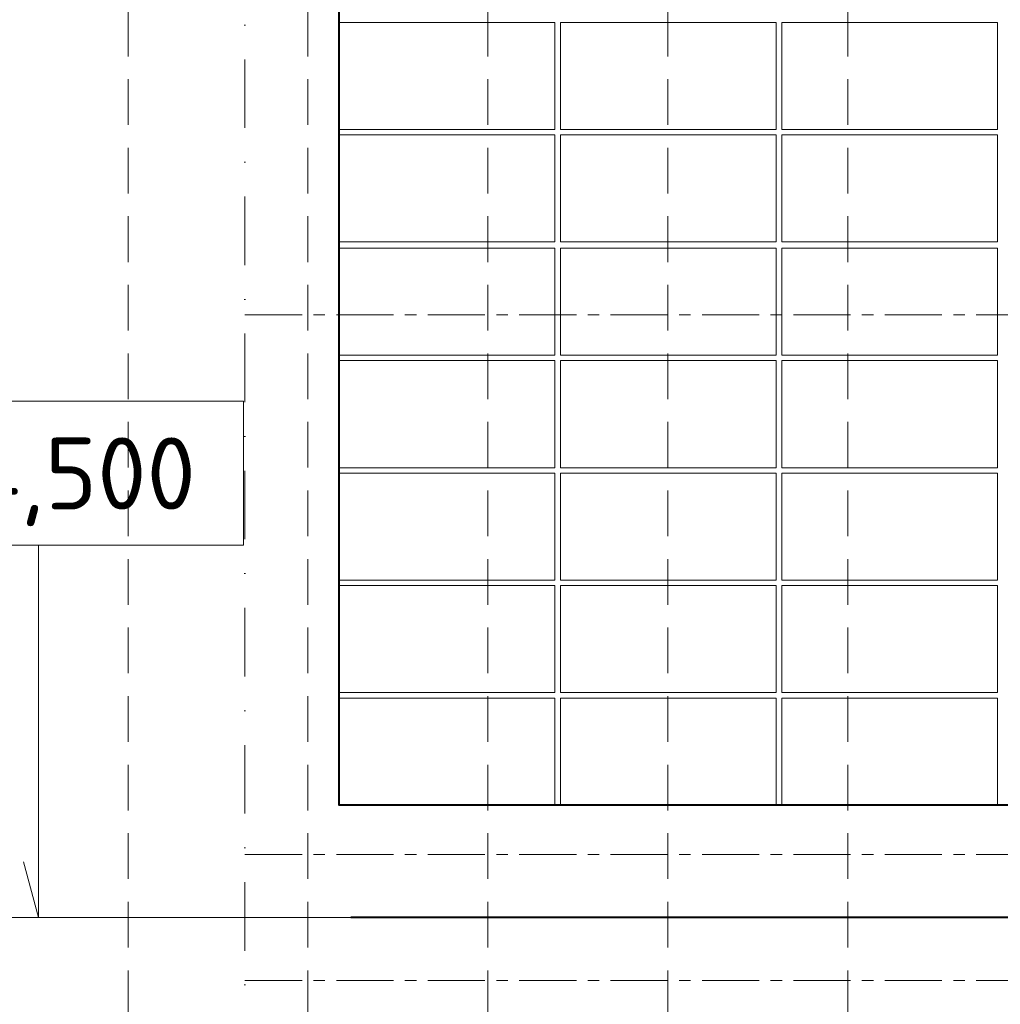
# Model space of a CAD drawing. Header units: millimetres. Extents: x 5450 to 1919026, y -34905 to 130825.
# Tile 81 of 154: x 132535 to 137985, y 41388 to 46860. Entities that reach past the tile are written whole.
import ezdxf
from ezdxf.enums import TextEntityAlignment as Align

# ---------------------------------------------------------------- set-up
doc = ezdxf.new("R2010")
doc.units = ezdxf.units.MM
for name, pattern in [('CENTERX2', [101.6, 63.5, -12.7, 12.7, -12.7]), ('DASHDOT', [25.4, 12.7, -6.35, 0, -6.35]), ('ČÁRKOVANÁ', [19.05, 12.7, -6.35])]:
    doc.linetypes.add(name, pattern=pattern)
for name, color, linetype, lineweight in [('____OK_NWT', 4, 'Continuous', 9), ('___FVE_návrh var.2', 6, 'Continuous', 5), ('A99_N_kce-pohl', 1, 'Continuous', 9), ('A99_N_koty-vysk', 160, 'Continuous', 5), ('A99_S_osy', 1, 'CENTERX2', 5)]:
    doc.layers.add(name, color=color, linetype=linetype, lineweight=lineweight)
doc.styles.add('A99_kota', font='isocpeur.ttf', dxfattribs={"height": 2})

# ---------------------------------------------------------------- blocks, each defined once
blk = doc.blocks.new('*U20')
at = {"color": 0, "linetype": 'ByBlock'}
for p, q in [((5.7, -4), (5.7, -14.35)), ((5.7, -14.35), (5.286, -12.805))]:
    blk.add_line(p, q, dxfattribs=at)
blk.add_lwpolyline([(0, -4), (11.4, -4), (11.4, 0), (0, 0)], close=True, dxfattribs=at)
at = {"color": 0, "linetype": 'ByBlock', "style": 'A99_kota'}
for tag, p in [('VYSKA', (5.7, -2.241)), ('VYSKA_POPIS1', (5.7, -6.041)), ('VYSKA_POPIS2', (5.9, -9.541)), ('VYSKA_POPIS3', (5.9, -13.041))]:
    blk.add_attdef(tag, text='', height=2, dxfattribs=at).set_placement(p, align=Align.MIDDLE)

msp = doc.modelspace()

# ---------------------------------------------------------------- linework, layer by layer
at = {"layer": '____OK_NWT', "color": 7, "linetype": 'Continuous', "lineweight": 40, "ltscale": 0.5}
msp.add_lwpolyline([(134309.9, 54349.7), (145349.9, 54349.7), (145349.9, 42494.7), (134309.9, 42494.7), (134309.9, 54349.7)], dxfattribs=at)
at = {"layer": '____OK_NWT', "color": 31, "linetype": 'Continuous', "lineweight": 40, "ltscale": 0.5, "true_color": 0xfecc66}
msp.add_lwpolyline([(145434.8, 41870), (134374.8, 41870)], dxfattribs=at)
at = {"layer": '___FVE_návrh var.2', "color": 3, "lineweight": 5, "ltscale": 2}
for points in [[(135509.9, 46844.7), (135509.9, 46249.7), (134309.9, 46249.7), (134309.9, 46844.7)], [(137969.9, 46844.7), (137969.9, 46249.7), (136769.9, 46249.7), (136769.9, 46844.7)], [(135509.9, 46219.7), (135509.9, 45624.7), (134309.9, 45624.7), (134309.9, 46219.7)], [(137969.9, 46219.7), (137969.9, 45624.7), (136769.9, 45624.7), (136769.9, 46219.7)], [(135509.9, 45589.7), (135509.9, 44994.7), (134309.9, 44994.7), (134309.9, 45589.7)], [(137969.9, 45589.7), (137969.9, 44994.7), (136769.9, 44994.7), (136769.9, 45589.7)], [(135509.9, 44964.7), (135509.9, 44369.7), (134309.9, 44369.7), (134309.9, 44964.7)], [(137969.9, 44964.7), (137969.9, 44369.7), (136769.9, 44369.7), (136769.9, 44964.7)], [(135509.9, 44339.7), (135509.9, 43744.7), (134309.9, 43744.7), (134309.9, 44339.7)], [(137969.9, 44339.7), (137969.9, 43744.7), (136769.9, 43744.7), (136769.9, 44339.7)], [(135509.9, 43714.7), (135509.9, 43119.7), (134309.9, 43119.7), (134309.9, 43714.7)], [(137969.9, 43714.7), (137969.9, 43119.7), (136769.9, 43119.7), (136769.9, 43714.7)], [(135509.9, 43089.7), (135509.9, 42494.7), (134309.9, 42494.7), (134309.9, 43089.7)], [(137969.9, 43089.7), (137969.9, 42494.7), (136769.9, 42494.7), (136769.9, 43089.7)]]:
    msp.add_lwpolyline(points, close=True, dxfattribs=at)
at = {"layer": '___FVE_návrh var.2', "color": 5, "lineweight": 5, "ltscale": 2}
for points in [[(136739.9, 46844.7), (136739.9, 46249.7), (135539.9, 46249.7), (135539.9, 46844.7)], [(136739.9, 46219.7), (136739.9, 45624.7), (135539.9, 45624.7), (135539.9, 46219.7)], [(136739.9, 45589.7), (136739.9, 44994.7), (135539.9, 44994.7), (135539.9, 45589.7)], [(136739.9, 44964.7), (136739.9, 44369.7), (135539.9, 44369.7), (135539.9, 44964.7)], [(136739.9, 44339.7), (136739.9, 43744.7), (135539.9, 43744.7), (135539.9, 44339.7)], [(136739.9, 43714.7), (136739.9, 43119.7), (135539.9, 43119.7), (135539.9, 43714.7)], [(136739.9, 43089.7), (136739.9, 42494.7), (135539.9, 42494.7), (135539.9, 43089.7)]]:
    msp.add_lwpolyline(points, close=True, dxfattribs=at)
at = {"layer": '___FVE_návrh var.2', "linetype": 'CENTERX2', "lineweight": 15, "ltscale": 5}
for points in [[(133787.3, 45220), (145787.3, 45220)], [(133787.3, 42220), (145787.3, 42220)], [(133787.3, 41520), (145787.3, 41520)]]:
    msp.add_lwpolyline(points, dxfattribs=at)
at = {"layer": 'A99_N_kce-pohl', "color": 254, "linetype": 'ČÁRKOVANÁ', "lineweight": 5, "ltscale": 20, "true_color": 0xffd9cc}
for points in [[(133137.3, 29130), (133137.3, 29130), (133137.3, 54315)], [(134137.3, 29130), (134137.3, 29130), (134137.3, 54315)], [(135137.3, 29130), (135137.3, 29130), (135137.3, 54315)], [(136137.3, 29130), (136137.3, 29130), (136137.3, 54315)], [(137137.3, 29130), (137137.3, 29130), (137137.3, 54315)]]:
    msp.add_lwpolyline(points, dxfattribs=at)
at = {"layer": 'A99_N_kce-pohl', "color": 1, "linetype": 'Continuous', "lineweight": 9, "ltscale": 25}
msp.add_lwpolyline([(206662.8, 41870), (67137.3, 41870)], dxfattribs=at)
at = {"layer": 'A99_S_osy', "linetype": 'DASHDOT', "lineweight": 5, "ltscale": 30}
msp.add_lwpolyline([(133787.3, 130470), (133787.3, 27060)], dxfattribs=at)

# ---------------------------------------------------------------- block references
at = {"layer": 'A99_N_koty-vysk', "xscale": 200, "yscale": 200, "zscale": 200}
msp.add_blockref('*U20', (131499.8, 44740), dxfattribs=at).add_auto_attribs({'VYSKA': '+14,500'})

doc.saveas('drawing.dxf')
